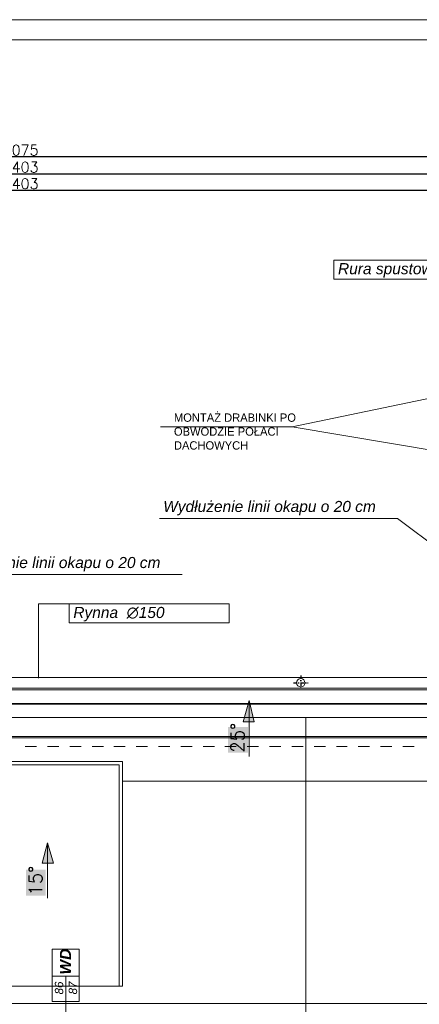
# Model space of a CAD drawing. Header units: millimetres. Extents: x -587 to 33545, y -26688 to 22494.
# Tile 226 of 256: x 14872 to 15447, y 6732 to 8148. Entities that reach past the tile are written whole.
import ezdxf
from ezdxf.lldxf.tags import DXFTag

# ---------------------------------------------------------------- set-up
doc = ezdxf.new("R2010")
doc.units = ezdxf.units.MM
doc.header["$MEASUREMENT"] = 0
doc.linetypes.add('AUSGEZOGEN', pattern=[0])
doc.linetypes.add('STRICHPUNKTX2', pattern=[2, 1, -0.5, 0, -0.5])
doc.layers.add('_B___I__', color=7, linetype='AUSGEZOGEN')
for name, color, linetype, lineweight in [('A_l.przerywana', 250, 'ICAD_ISO03W100', 9), ('A_l.widokowa', 250, 'Continuous', 18), ('A_wymiarowanie', 176, 'Continuous', 9), ('l. przerywana', 3, 'ICAD_ISO03W100', 9), ('l.przerywana', 104, 'ICAD_ISO03W100', 5), ('l.widokowa', 140, 'Continuous', 15), ('linia opisowa', 175, 'Continuous', 9), ('Nowe_820-G Rysunki Obrazki_Nr_pióra__23', 7, 'Continuous', 15), ('wymiarowanie', 176, 'Continuous', 9)]:
    doc.layers.add(name, color=color, linetype=linetype, lineweight=lineweight)
doc.styles.add('Arial$001H0', font='SIMPLEX')
doc.styles.add('styl1', font='arial.ttf', dxfattribs={"height": 15})
doc.styles.add('styl2', font='simplex.shx')
tags = doc.linetypes.add('ICAD_ISO03W100', pattern=[30, 12, -18]).pattern_tags.tags
tags[6:7] = [DXFTag(74, 4), DXFTag(75, 0), DXFTag(340, '0'), DXFTag(46, 1.0), DXFTag(50, 0.0), DXFTag(44, 0.0), DXFTag(45, 0.0)]
tags[4:5] = [DXFTag(74, 4), DXFTag(75, 0), DXFTag(340, '0'), DXFTag(46, 1.0), DXFTag(50, 0.0), DXFTag(44, 0.0), DXFTag(45, 0.0)]
doc.dimstyles.new('Kopia I_1.100', dxfattribs={"dimtxt": 15, "dimasz": 10, "dimexe": 5, "dimexo": 1, "dimgap": 1.5, "dimtad": 1, "dimdec": 1, "dimrnd": 0.5, "dimtxsty": 'styl2', "dimblk": 'ARCHTICK', "dimcen": 5, "dimadec": 0, "dimazin": 0, "dimtfac": 1, "dimtdec": 1, "dimtmove": 0, "dimatfit": 3, "dimldrblk": 'ARCHTICK', "dimfxl": 10, "dimfxlon": 1, "dimarcsym": 0})

# ---------------------------------------------------------------- blocks, each defined once
blk = doc.blocks.new('_ArchTick')
at = {"color": 0, "linetype": 'ByBlock', "const_width": 0.15}
blk.add_lwpolyline([(-0.5, -0.5), (0.5, 0.5)], dxfattribs=at)
blk = doc.blocks.new('*D1806')
at = {"layer": 'Defpoints', "color": 0}
for p in [(15575.1, 7903), (14172.1, 7694.9), (15575.1, 7702.6)]:
    blk.add_point(p, dxfattribs=at)
at = {"layer": 'wymiarowanie', "color": 0, "lineweight": -2}
for p, q in [((14172.1, 7898), (14172.1, 7908)), ((14172.1, 7903), (15575.1, 7903)), ((15575.1, 7898), (15575.1, 7908))]:
    blk.add_line(p, q, dxfattribs=at)
at = {"layer": 'wymiarowanie', "color": 0, "lineweight": -2, "xscale": 10, "yscale": 10, "zscale": 10, "rotation": 180}
blk.add_blockref('_ArchTick', (14172.1, 7903), dxfattribs=at)
at = {"layer": 'wymiarowanie', "color": 0, "lineweight": -2, "xscale": 10, "yscale": 10, "zscale": 10}
blk.add_blockref('_ArchTick', (15575.1, 7903), dxfattribs=at)
at = {"layer": 'wymiarowanie', "color": 0, "insert": (14873.6, 7912.3), "char_height": 15, "attachment_point": 5, "style": 'styl2'}
blk.add_mtext('1403', dxfattribs=at)
blk = doc.blocks.new('*D1815')
at = {"layer": 'Defpoints', "color": 0}
for p in [(15575.1, 7926.8), (14172.1, 7898), (15575.1, 7898)]:
    blk.add_point(p, dxfattribs=at)
at = {"layer": 'wymiarowanie', "color": 0, "lineweight": -2}
for p, q in [((14172.1, 7921.8), (14172.1, 7931.8)), ((15575.1, 7921.8), (15575.1, 7931.8)), ((14172.1, 7926.8), (15575.1, 7926.8))]:
    blk.add_line(p, q, dxfattribs=at)
at = {"layer": 'wymiarowanie', "color": 0, "lineweight": -2, "xscale": 10, "yscale": 10, "zscale": 10, "rotation": 180}
blk.add_blockref('_ArchTick', (14172.1, 7926.8), dxfattribs=at)
at = {"layer": 'wymiarowanie', "color": 0, "lineweight": -2, "xscale": 10, "yscale": 10, "zscale": 10}
blk.add_blockref('_ArchTick', (15575.1, 7926.8), dxfattribs=at)
at = {"layer": 'wymiarowanie', "color": 0, "insert": (14873.6, 7936.2), "char_height": 15, "attachment_point": 5, "style": 'styl2'}
blk.add_mtext('1403', dxfattribs=at)
blk = doc.blocks.new('*D1818')
at = {"layer": 'Defpoints', "color": 0}
for p in [(16411.2, 7951.3), (13336, 7903), (16411.2, 7903)]:
    blk.add_point(p, dxfattribs=at)
at = {"layer": 'wymiarowanie', "color": 0, "lineweight": -2}
for p, q in [((13336, 7946.3), (13336, 7956.3)), ((13336, 7951.3), (16411.2, 7951.3)), ((16411.2, 7946.3), (16411.2, 7956.3))]:
    blk.add_line(p, q, dxfattribs=at)
at = {"layer": 'wymiarowanie', "color": 0, "lineweight": -2, "xscale": 10, "yscale": 10, "zscale": 10, "rotation": 180}
blk.add_blockref('_ArchTick', (13336, 7951.3), dxfattribs=at)
at = {"layer": 'wymiarowanie', "color": 0, "lineweight": -2, "xscale": 10, "yscale": 10, "zscale": 10}
blk.add_blockref('_ArchTick', (16411.2, 7951.3), dxfattribs=at)
at = {"layer": 'wymiarowanie', "color": 0, "insert": (14873.6, 7960.6), "char_height": 15, "attachment_point": 5, "style": 'styl2'}
blk.add_mtext('3075', dxfattribs=at)

msp = doc.modelspace()

# ---------------------------------------------------------------- hatches: boundary and pattern name
at = {"layer": 'l.widokowa'}
for points in [[(15202.29, 7169.09), (15193.84, 7138.66), (15209.9, 7138.66)], [(14912.35, 6964.53), (14904.74, 6934.94), (14920.8, 6934.94)]]:
    msp.add_hatch(color=7, dxfattribs=at).paths.add_polyline_path(points)
at = {"layer": 'l.widokowa', "true_color": 0xffffff}
for points in [[(15171.86, 7131.05), (15171.86, 7093.86), (15200.59, 7093.86), (15200.59, 7131.05)], [(14881.07, 6925.64), (14881.07, 6888.45), (14909.81, 6888.45), (14909.81, 6925.64)]]:
    msp.add_hatch(color=7, dxfattribs=at).paths.add_polyline_path(points)

# ---------------------------------------------------------------- linework, layer by layer
at = {"layer": '_B___I__', "linetype": 'STRICHPUNKTX2', "ltscale": 5}
for p, q in [((15266.25, 7194.65), (15287.25, 7194.65)), ((15276.75, 7205.15), (15276.75, 7184.15))]:
    msp.add_line(p, q, dxfattribs=at)
at = {"layer": 'A_l.przerywana', "color": 5, "lineweight": 35}
msp.add_lwpolyline([(13356.02, 7698.92), (13356.02, 6029.8), (16391.16, 6029.8), (16391.16, 7704.71), (15595.09, 7704.71), (15595.09, 7164.54), (14152.1, 7164.54), (14152.1, 7698.92)], close=True, dxfattribs=at)
at = {"layer": 'A_l.przerywana', "color": 7, "ltscale": 0.5}
msp.add_lwpolyline([(14755.2, 7076.48), (15015.33, 7076.48), (15015.33, 6758.28), (14755.2, 6758.28)], close=True, dxfattribs=at)
at = {"layer": 'A_l.widokowa', "color": 5}
for points in [[(13318.52, 7736.42), (13318.52, 5992.3), (16428.66, 5992.3), (16428.66, 7742.21), (15557.59, 7742.21), (15557.59, 7202.04), (14189.6, 7202.04), (14189.6, 7736.42)], [(13333.52, 7721.42), (13333.52, 6007.3), (16413.66, 6007.3), (16413.66, 7727.21), (15572.59, 7727.21), (15572.59, 7187.04), (14174.6, 7187.04), (14174.6, 7721.42)], [(13336.02, 7718.92), (13336.02, 6009.8), (16411.16, 6009.8), (16411.16, 7724.71), (15575.09, 7724.71), (15575.09, 7184.54), (14172.1, 7184.54), (14172.1, 7718.92)], [(13403.09, 7651.85), (13403.09, 6076.86), (16344.1, 6076.86), (16344.1, 7657.65), (15642.15, 7657.65), (15642.15, 7117.47), (14105.03, 7117.47), (14105.03, 7651.85)], [(13405.09, 7649.85), (13405.09, 6078.86), (16342.1, 6078.86), (16342.1, 7655.65), (15644.15, 7655.65), (15644.15, 7115.47), (14103.03, 7115.47), (14103.03, 7649.85)]]:
    msp.add_lwpolyline(points, close=True, dxfattribs=at)
at = {"layer": 'A_l.widokowa', "color": 7, "ltscale": 0.5}
msp.add_lwpolyline([(14750.2, 7081.48), (15020.33, 7081.48), (15020.33, 6758.28), (14750.2, 6758.28)], close=True, dxfattribs=at)
at = {"layer": 'A_wymiarowanie'}
msp.add_line((15075.02, 7562.86), (15264.5, 7562.86), dxfattribs=at)
at = {"layer": 'l. przerywana', "color": 7, "ltscale": 0.2}
msp.add_circle((15276.75, 7194.65), 6, dxfattribs=at)
at = {"layer": 'l.przerywana', "color": 7}
msp.add_lwpolyline([(14413.02, 7678.92), (13376.02, 7678.92), (13376.02, 6049.8), (16371.16, 6049.8), (16371.16, 7684.71), (15615.09, 7684.71), (15615.09, 7144.54), (14413.02, 7144.54), (14413.02, 7678.92), (13376.02, 7678.92)], dxfattribs=at)
at = {"layer": 'l.widokowa', "color": 7, "linetype": 'Continuous', "lineweight": 9}
for p, q in [((15202.29, 7088.78), (15202.29, 7169.09)), ((14880.23, 7103.15), (14896.29, 7103.15)), ((14912.35, 7103.15), (14928.41, 7103.15)), ((14944.47, 7103.15), (14960.53, 7103.15)), ((14976.59, 7103.15), (14992.65, 7103.15)), ((15007.86, 7103.15), (15023.93, 7103.15)), ((15039.99, 7103.15), (15056.05, 7103.15)), ((15072.11, 7103.15), (15088.17, 7103.15)), ((15104.23, 7103.15), (15120.29, 7103.15)), ((15136.35, 7103.15), (15152.41, 7103.15)), ((15167.62, 7103.15), (15183.68, 7103.15)), ((15199.74, 7103.15), (15215.8, 7103.15)), ((15231.86, 7103.15), (15247.93, 7103.15)), ((15263.99, 7103.15), (15280.05, 7103.15)), ((15296.11, 7103.15), (15312.18, 7103.15)), ((15328.24, 7103.15), (15343.45, 7103.15)), ((15359.51, 7103.15), (15375.57, 7103.15)), ((15391.63, 7103.15), (15407.69, 7103.15)), ((15423.75, 7103.15), (15439.81, 7103.15)), ((15513.04, 7053.28), (15020.33, 7053.28)), ((15020.33, 7053.28), (15513.04, 7053.28)), ((14912.35, 6885.07), (14912.35, 6964.53))]:
    msp.add_line(p, q, dxfattribs=at)
for points in [[(15202.29, 7169.09), (15193.84, 7138.66), (15209.9, 7138.66)], [(14912.35, 6964.53), (14904.74, 6934.94), (14920.8, 6934.94)]]:
    msp.add_lwpolyline(points, close=True, dxfattribs=at)
at = {"layer": 'l.widokowa', "color": 7}
msp.add_lwpolyline([(14086.51, 6733.44), (15902.33, 6733.44), (15902.33, 6708.44), (14086.51, 6708.44)], close=True, dxfattribs=at)
at = {"layer": 'Nowe_820-G Rysunki Obrazki_Nr_pióra__23', "color": 7, "linetype": 'Continuous', "lineweight": 15}
msp.add_lwpolyline([(13055.23, 8119.48), (17155.64, 8119.48)], dxfattribs=at)
at = {"layer": 'wymiarowanie'}
for p, q in [((15699.65, 7652.71), (15264.5, 7562.86)), ((15264.5, 7562.86), (15648.44, 7498.55)), ((15073.57, 7430.91), (15415.86, 7430.91)), ((15415.86, 7430.91), (15586.48, 7303.58)), ((14763.55, 7350.28), (15105.84, 7350.28)), ((14943.53, 7307.98), (14899.28, 7307.98)), ((14899.28, 7307.98), (14899.28, 7201.26)), ((15284.24, 7144.54), (15284.24, 6049.8)), ((14938.41, 6736.02), (14938.41, 6682.78))]:
    msp.add_line(p, q, dxfattribs=at)
for points in [[(13000.35, 8148.27), (13000.35, 5178.27), (17200.35, 5178.27), (17200.35, 8148.27), (13000.35, 8148.27)], [(15730.59, 6733.44), (14086.51, 6733.44)]]:
    msp.add_lwpolyline(points, dxfattribs=at)
for points in [[(15554.6, 7802.42), (15324.51, 7802.42), (15324.51, 7775.05), (15554.6, 7775.05)], [(14943.53, 7307.98), (15173.61, 7307.98), (15173.61, 7280.61), (14943.53, 7280.61)]]:
    msp.add_lwpolyline(points, close=True, dxfattribs=at)
at = {"layer": 'wymiarowanie', "ltscale": 0.3}
for points in [[(14918.94, 6772.55), (14918.94, 6811.5), (14957.89, 6811.5), (14957.89, 6772.55)], [(14938.41, 6736.02), (14938.41, 6772.55), (14918.94, 6772.55), (14918.94, 6736.02)], [(14957.89, 6736.02), (14957.89, 6772.55), (14938.41, 6772.55), (14938.41, 6736.02)]]:
    msp.add_lwpolyline(points, close=True, dxfattribs=at)

# ---------------------------------------------------------------- texts
at = {"layer": 'A_wymiarowanie', "insert": (15317.5, 7581.97), "char_height": 12, "width": 223.2778, "attachment_point": 3, "style": 'styl1'}
msp.add_mtext('\\pxql;{\\fCentury Gothic|b0|i0|c238|p34;MONTAŻ DRABINKI PO OBWODZIE POŁACI DACHOWYCH}', dxfattribs=at)
at = {"layer": 'l.widokowa', "color": 7, "style": 'Arial$001H0'}
for s, p in [('25°', (15195.52, 7093.86)), ('15°', (14904.74, 6888.45))]:
    msp.add_text(s, height=19.247, rotation=90, dxfattribs=at).set_placement(p)
at = {"layer": 'linia opisowa', "char_height": 15.96, "attachment_point": 7}
for s, insert, width in [('{\\fArial|b0|i1|c238|p0;Rura spustowa  ∅120}', (15330.36, 7777.39), 278.7922), ('{\\fArial|b0|i1|c238|p0;Wydłużenie linii okapu o 20 cm}', (15078.77, 7435.39), 406.4755), ('{\\fArial|b0|i1|c238|p0;Wydłużenie linii okapu o 20 cm}', (14768.76, 7354.77), 406.4755), ('{\\fArial|b0|i1|c238|p0;Rynna  ∅150}', (14949.38, 7282.94), 278.7922)]:
    msp.add_mtext(s, dxfattribs=dict(at, insert=insert, width=width))
at = {"layer": 'wymiarowanie', "ltscale": 0.3, "width": 121.9481, "rotation": 90}
for s, insert, char_height, attachment_point in [('{\\fArial|b1|i1|c238|p34;WD}', (14930.09, 6774.94), 16, 1), ('\\pxqc;{\\fArial|b0|i1|c238|p34;86\\P87}', (14922.84, 6816.61), 12, 3)]:
    msp.add_mtext(s, dxfattribs=dict(at, insert=insert, char_height=char_height, attachment_point=attachment_point))

# ---------------------------------------------------------------- dimensions: what is measured, and where the dimension line sits
at = {"layer": 'wymiarowanie'}
for base, p1, p2, picture, middle in [((16411.16, 7951.27), (13336.02, 7902.96), (16411.16, 7902.96), '*D1818', (14873.59, 7960.64)), ((15575.09, 7926.83), (14172.1, 7897.96), (15575.09, 7897.96), '*D1815', (14873.59, 7936.2)), ((15575.09, 7902.96), (14172.1, 7694.86), (15575.09, 7702.63), '*D1806', (14873.59, 7912.33))]:
    dim = msp.add_linear_dim(base=base, p1=p1, p2=p2, dimstyle='Kopia I_1.100', override={"dimtmove": 1, "dimfxl": 5}, dxfattribs=at)
    dim.commit()
    dim.dimension.update_dxf_attribs({"geometry": picture, "text_midpoint": middle})

doc.saveas('drawing.dxf')
